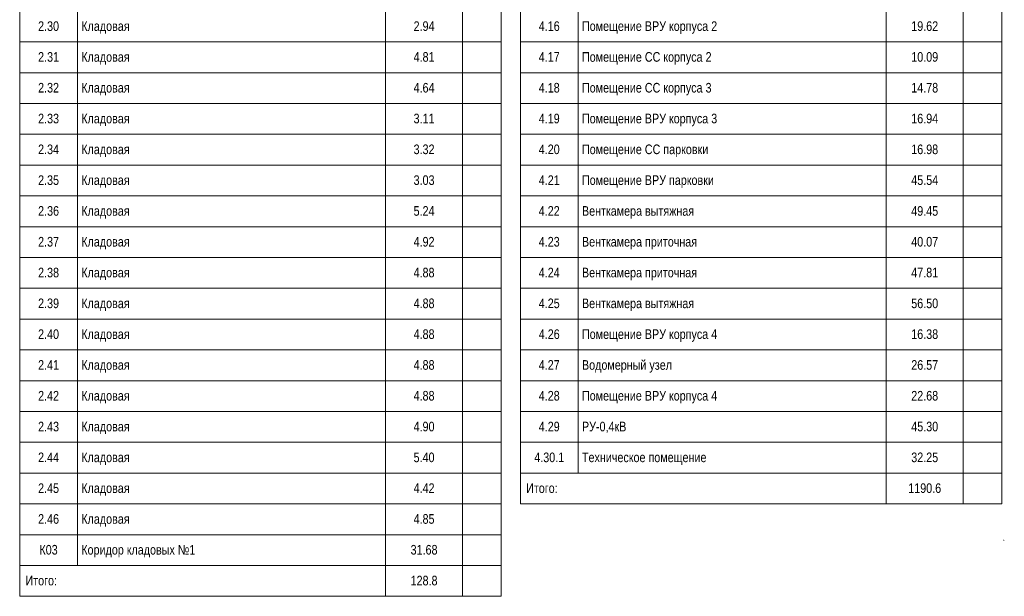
# Model space of a CAD drawing. Header units: millimetres. Extents: x -32229 to 170644, y -13689 to 125138.
# Tile 224 of 256: x 144951 to 170517, y 1063 to 16039. Entities that reach past the tile are written whole.
import ezdxf

# ---------------------------------------------------------------- set-up
doc = ezdxf.new("R2010")
doc.units = ezdxf.units.MM
doc.layers.add('$_ЭОМ_Текст', color=7, linetype='Continuous', lineweight=9)
doc.layers.add('G-ANNO-TEXT', color=7, linetype='Continuous', lineweight=9)
doc.layers.add('A-DETL', color=7, linetype='Continuous', lineweight=9, true_color=0x00a600)
doc.layers.add('Экспликация -1 этажа_dwg', color=7, linetype='Continuous', lineweight=9, true_color=0x767676)
doc.styles.add('Arial_4', font='arial.ttf', dxfattribs={"width": 0.8, "height": 250})
doc.styles.add('GOST Common_7', font='GOST_Common.ttf', dxfattribs={"width": 0.9, "height": 2.5})

# ---------------------------------------------------------------- blocks, each defined once
blk = doc.blocks.new('Экспликация -1 этажа_dwg-3012389-Экспликация -1 этаж')
at = {"layer": '$_ЭОМ_Текст', "color": 251, "true_color": 0x666666}
for p, q in [((26815, 23463), (26815, 4263)), ((34815, 23463), (34815, 3463)), ((13815, 21063), (13815, 1863)), ((21815, 21063), (21815, 1063)), ((12315, 15463), (24815, 15463)), ((25315, 15463), (37815, 15463)), ((12315, 14663), (24815, 14663)), ((25315, 14663), (37815, 14663)), ((12315, 13863), (24815, 13863)), ((25315, 13863), (37815, 13863)), ((12315, 13063), (24815, 13063)), ((25315, 13063), (37815, 13063)), ((12315, 12263), (24815, 12263)), ((25315, 12263), (37815, 12263)), ((12315, 11463), (24815, 11463)), ((25315, 11463), (37815, 11463)), ((12315, 10663), (24815, 10663)), ((25315, 10663), (37815, 10663)), ((12315, 9863), (24815, 9863)), ((25315, 9863), (37815, 9863)), ((12315, 9063), (24815, 9063)), ((25315, 9063), (37815, 9063)), ((12315, 8263), (24815, 8263)), ((25315, 8263), (37815, 8263)), ((12315, 7463), (24815, 7463)), ((25315, 7463), (37815, 7463)), ((12315, 6663), (24815, 6663)), ((25315, 6663), (37815, 6663)), ((12315, 5863), (24815, 5863)), ((25315, 5863), (37815, 5863)), ((12315, 5063), (24815, 5063)), ((25315, 5063), (37815, 5063)), ((12315, 4263), (24815, 4263)), ((25315, 4263), (37815, 4263)), ((12315, 3463), (24815, 3463)), ((12315, 2663), (24815, 2663)), ((12315, 1863), (24815, 1863))]:
    blk.add_line(p, q, dxfattribs=at)
at = {"layer": '$_ЭОМ_Текст', "color": 251, "true_color": 0x666666, "flags": 128}
for points in [[(23815, 49463), (23815, 47463), (23815, 43463), (23815, 21863), (23815, 1063)], [(36815, 49463), (36815, 47463), (36815, 24263), (36815, 3463)]]:
    blk.add_lwpolyline(points, dxfattribs=at)
for points in [[(37815, 24263), (25315, 24263), (25315, 3463), (37815, 3463), (37815, 24263), (25315, 24263), (25315, 47463), (37815, 47463)], [(24815, 21863), (12315, 21863), (12315, 1063), (24815, 1063), (24815, 21863), (12315, 21863), (12315, 43463), (24815, 43463)]]:
    blk.add_lwpolyline(points, close=True, dxfattribs=at)
at = {"layer": '$_ЭОМ_Текст', "color": 251, "true_color": 0x666666, "char_height": 250, "line_spacing_factor": 0.941778, "style": 'Arial_4'}
for s, insert, width, attachment_point in [('2.30', (13065, 15997), 642.76, 2), ('Кладовая', (13915, 15997), 1481.4, 1), ('2.94', (22815, 15997), 642.76, 2), ('4.16', (26065, 15997), 642.76, 2), ('Помещение ВРУ корпуса 2', (26915, 15997), 4153.44, 1), ('19.62', (35815, 15997), 826.4, 2), ('2.31', (13065, 15197), 642.76, 2), ('Кладовая', (13915, 15197), 1481.4, 1), ('4.81', (22815, 15197), 642.76, 2), ('4.17', (26065, 15197), 642.76, 2), ('Помещение СС корпуса 2', (26915, 15197), 3978.98, 1), ('10.09', (35815, 15197), 826.4, 2), ('2.32', (13065, 14397), 642.76, 2), ('Кладовая', (13915, 14397), 1481.4, 1), ('4.64', (22815, 14397), 642.76, 2), ('4.18', (26065, 14397), 642.76, 2), ('Помещение СС корпуса 3', (26915, 14397), 3978.98, 1), ('14.78', (35815, 14397), 826.4, 2), ('2.33', (13065, 13597), 642.76, 2), ('Кладовая', (13915, 13597), 1481.4, 1), ('3.11', (22815, 13597), 642.76, 2), ('4.19', (26065, 13597), 642.76, 2), ('Помещение ВРУ корпуса 3', (26915, 13597), 4153.44, 1), ('16.94', (35815, 13597), 826.4, 2), ('2.34', (13065, 12797), 642.76, 2), ('Кладовая', (13915, 12797), 1481.4, 1), ('3.32', (22815, 12797), 642.76, 2), ('4.20', (26065, 12797), 642.76, 2), ('Помещение СС парковки', (26915, 12797), 3874.91, 1), ('16.98', (35815, 12797), 826.4, 2), ('2.35', (13065, 11997), 642.76, 2), ('Кладовая', (13915, 11997), 1481.4, 1), ('3.03', (22815, 11997), 642.76, 2), ('4.21', (26065, 11997), 642.76, 2), ('Помещение ВРУ парковки', (26915, 11997), 4049.38, 1), ('45.54', (35815, 11997), 826.4, 2), ('2.36', (13065, 11197), 642.76, 2), ('Кладовая', (13915, 11197), 1481.4, 1), ('5.24', (22815, 11197), 642.76, 2), ('4.22', (26065, 11197), 642.76, 2), ('Венткамера вытяжная', (26915, 11197), 3440.29, 1), ('49.45', (35815, 11197), 826.4, 2), ('2.37', (13065, 10397), 642.76, 2), ('Кладовая', (13915, 10397), 1481.4, 1), ('4.92', (22815, 10397), 642.76, 2), ('4.23', (26065, 10397), 642.76, 2), ('Венткамера приточная', (26915, 10397), 3529.05, 1), ('40.07', (35815, 10397), 826.4, 2), ('2.38', (13065, 9597), 642.76, 2), ('Кладовая', (13915, 9597), 1481.4, 1), ('4.88', (22815, 9597), 642.76, 2), ('4.24', (26065, 9597), 642.76, 2), ('Венткамера приточная', (26915, 9597), 3529.05, 1), ('47.81', (35815, 9597), 826.4, 2), ('2.39', (13065, 8797), 642.76, 2), ('Кладовая', (13915, 8797), 1481.4, 1), ('4.88', (22815, 8797), 642.76, 2), ('4.25', (26065, 8797), 642.76, 2), ('Венткамера вытяжная', (26915, 8797), 3440.29, 1), ('56.50', (35815, 8797), 826.4, 2), ('2.40', (13065, 7997), 642.76, 2), ('Кладовая', (13915, 7997), 1481.4, 1), ('4.88', (22815, 7997), 642.76, 2), ('4.26', (26065, 7997), 642.76, 2), ('Помещение ВРУ корпуса 4', (26915, 7997), 4153.44, 1), ('16.38', (35815, 7997), 826.4, 2), ('2.41', (13065, 7197), 642.76, 2), ('Кладовая', (13915, 7197), 1481.4, 1), ('4.88', (22815, 7197), 642.76, 2), ('4.27', (26065, 7197), 642.76, 2), ('Водомерный узел', (26915, 7197), 2766.92, 1), ('26.57', (35815, 7197), 826.4, 2), ('2.42', (13065, 6397), 642.76, 2), ('Кладовая', (13915, 6397), 1481.4, 1), ('4.88', (22815, 6397), 642.76, 2), ('4.28', (26065, 6397), 642.76, 2), ('Помещение ВРУ корпуса 4', (26915, 6397), 4153.44, 1), ('22.68', (35815, 6397), 826.4, 2), ('2.43', (13065, 5597), 642.76, 2), ('Кладовая', (13915, 5597), 1481.4, 1), ('4.90', (22815, 5597), 642.76, 2), ('4.29', (26065, 5597), 642.76, 2), ('РУ-0,4кВ', (26915, 5597), 1365.1, 1), ('45.30', (35815, 5597), 826.4, 2), ('2.44', (13065, 4797), 642.76, 2), ('Кладовая', (13915, 4797), 1481.4, 1), ('5.40', (22815, 4797), 642.76, 2), ('4.30.1', (26065, 4797), 918.23, 2), ('Техническое помещение', (26915, 4797), 3819.82, 1), ('32.25', (35815, 4797), 826.4, 2), ('2.45', (13065, 3997), 642.76, 2), ('Кладовая', (13915, 3997), 1481.4, 1), ('4.42', (22815, 3997), 642.76, 2), ('Итого:', (25465, 3997), 967.2, 1), ('1190.6', (35815, 3997), 1010.05, 2), ('2.46', (13065, 3197), 642.76, 2), ('Кладовая', (13915, 3197), 1481.4, 1), ('4.85', (22815, 3197), 642.76, 2), ('К03', (13065, 2397), 560.12, 2), ('Коридор кладовых №1', (13915, 2397), 3501.5, 1), ('31.68', (22815, 2397), 826.4, 2), ('Итого:', (12465, 1597), 967.2, 1), ('128.8', (22815, 1597), 826.4, 2)]:
    blk.add_mtext(s, dxfattribs=dict(at, insert=insert, width=width, attachment_point=attachment_point))

msp = doc.modelspace()

# ---------------------------------------------------------------- linework, layer by layer
at = {"layer": 'A-DETL', "color": 5, "true_color": 0x0000ff}
msp.add_line((170500, 2519.2), (170500.9, 2518.6), dxfattribs=at)
for points, knots in [([(170497, 2522), (170497, 2522.1), (170496.9, 2522.5), (170496.6, 2522.4), (170496.3, 2522.1), (170496.1, 2521.9), (170496, 2521.7), (170496.1, 2521.2), (170496.3, 2521.6), (170496.1, 2521.9), (170495.9, 2521.7), (170495.8, 2521.2), (170495.6, 2520.9), (170495.6, 2520.6), (170495.5, 2520.2), (170495.5, 2519.8), (170495.4, 2519.3), (170495.4, 2518.9), (170495.6, 2518.6), (170495.9, 2518.4), (170496.2, 2518.6), (170496.4, 2518.8)], [0, 0, 0, 0, 0.001561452, 0.002373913, 0.003186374, 0.004262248, 0.005338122, 0.005764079, 0.007204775, 0.007866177, 0.008897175, 0.009928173, 0.011033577, 0.01213898, 0.01353242, 0.01492586, 0.016521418, 0.018116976, 0.018942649, 0.019768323, 0.021640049, 0.021640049, 0.021640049, 0.021640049]), ([(170496.8, 2519.8), (170496.8, 2519.7), (170496.9, 2519.3), (170496.9, 2518.8), (170497, 2518.4), (170497, 2518.2), (170496.9, 2518.4), (170496.9, 2518.7), (170496.9, 2519), (170497, 2518.9), (170497.3, 2518.8), (170497.5, 2518.8), (170497.7, 2518.9), (170497.8, 2519.2), (170497.9, 2519.6), (170497.9, 2519.4), (170497.8, 2519.1), (170497.8, 2518.9), (170497.9, 2518.7), (170498.1, 2518.6), (170498.3, 2518.6), (170498.6, 2518.6), (170498.7, 2518.7), (170498.9, 2518.9), (170498.9, 2519.1), (170499, 2519.5), (170498.9, 2519.2), (170499, 2518.9), (170499, 2518.7), (170499.1, 2518.5), (170499.3, 2518.5), (170499.5, 2518.5), (170499.7, 2518.6), (170499.9, 2518.7), (170500, 2518.9), (170500, 2519.1), (170500, 2519.3), (170500.1, 2519.5), (170500, 2519.7), (170500, 2519.8), (170499.9, 2520), (170499.7, 2520.1), (170499.5, 2520.1), (170499.3, 2519.8), (170499.3, 2519.6), (170499.4, 2519.4)], [0, 0, 0, 0, 0.001294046, 0.002588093, 0.003235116, 0.004205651, 0.005477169, 0.006079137, 0.006681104, 0.007584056, 0.008235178, 0.008804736, 0.009374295, 0.010246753, 0.010891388, 0.012180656, 0.012640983, 0.013364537, 0.014154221, 0.014797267, 0.015440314, 0.016136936, 0.016833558, 0.017356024, 0.01787849, 0.018351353, 0.019661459, 0.0200997, 0.020609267, 0.021373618, 0.022137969, 0.022942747, 0.02354633, 0.024298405, 0.024849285, 0.025400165, 0.025951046, 0.026568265, 0.027185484, 0.027802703, 0.028419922, 0.029010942, 0.029761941, 0.030575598, 0.031827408, 0.031827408, 0.031827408, 0.031827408]), ([(170501.2, 2519.8), (170501.2, 2519.7), (170501, 2519.6), (170501.1, 2519.2), (170501.1, 2518.7), (170501.6, 2518.2), (170502, 2518.6), (170502, 2519.1), (170501.9, 2520.6), (170501.9, 2518.9), (170502.1, 2518.3), (170502.2, 2518.1), (170501.7, 2518), (170502.7, 2519.5), (170502.8, 2520.4), (170503.4, 2522), (170503.4, 2524.6), (170502.4, 2522.4), (170502.5, 2520.8), (170502.4, 2518.5), (170502.6, 2516.8), (170502.7, 2515.8), (170502.5, 2515.3), (170501.8, 2516.7), (170501.9, 2517.3), (170501.8, 2518.1), (170502.5, 2518), (170503.2, 2518.8), (170503.9, 2520), (170504.3, 2521.2), (170504.7, 2522.4), (170504.8, 2523.2), (170504.4, 2524.4), (170503.9, 2521.6), (170503.7, 2520.4), (170503.2, 2518.2), (170503.3, 2517.3), (170503.4, 2517)], [0, 0, 0, 0, 0.1713934, 0.462094, 1.1557371, 1.720369, 2.1344757, 2.5815547, 3.4137284, 4.7274632, 4.9551971, 5.268252, 5.3861227, 5.9747344, 8.2758161, 9.7098525, 11.3794575, 12.7385587, 14.0858502, 16.758326, 19.4004923, 19.4583999, 19.7018981, 20.6588855, 22.0059259, 22.2117867, 22.7464136, 23.5203457, 25.302356, 26.7089622, 27.5323647, 28.93512, 29.4305176, 30.4520045, 33.8455506, 35.5980427, 36.6598002, 36.6598002, 36.6598002, 36.6598002])]:
    msp.add_open_spline(points, degree=3, knots=knots, dxfattribs=at)

# ---------------------------------------------------------------- block references
at = {"layer": 'Экспликация -1 этажа_dwg', "color": 251, "true_color": 0x666666}
msp.add_blockref('Экспликация -1 этажа_dwg-3012389-Экспликация -1 этаж', (132635.5, 0), dxfattribs=at)

# ---------------------------------------------------------------- texts
at = {"layer": 'G-ANNO-TEXT', "char_height": 2.5, "attachment_point": 1, "line_spacing_factor": 1.022766, "style": 'GOST Common_7'}
for s, insert, width in [('\\pt3.6,7.2,10.8,14.4,18,21.6,25.2,28.8,32.4,36,39.6,43.2,46.8,50.4,54,57.6,61.2,64.8,68.4,72,75.6,79.2,82.8,86.4,90,93.6,97.2,100.8,104.4,108,111.6,115.2;6', (170456.7, 2521.5), 1.682), ('\\pt3.6,7.2,10.8,14.4,18,21.6,25.2,28.8,32.4,36,39.6,43.2,46.8,50.4,54,57.6,61.2,64.8,68.4,72,75.6,79.2,82.8,86.4,90,93.6,97.2,100.8,104.4,108,111.6,115.2;-', (170466.7, 2521.5), 1.682), ('\\pt3.6,7.2,10.8,14.4,18,21.6,25.2,28.8,32.4,36,39.6,43.2,46.8,50.4,54,57.6,61.2,64.8,68.4,72,75.6,79.2,82.8,86.4,90,93.6,97.2,100.8,104.4,108,111.6,115.2;Зам.', (170474.6, 2521.5), 6.072), ('\\pt3.6,7.2,10.8,14.4,18,21.6,25.2,28.8,32.4,36,39.6,43.2,46.8,50.4,54,57.6,61.2,64.8,68.4,72,75.6,79.2,82.8,86.4,90,93.6,97.2,100.8,104.4,108,111.6,115.2;64/25', (170483.6, 2521.5), 8.363), ('\\pt3.6,7.2,10.8,14.4,18,21.6,25.2,28.8,32.4,36,39.6,43.2,46.8,50.4,54,57.6,61.2,64.8,68.4,72,75.6,79.2,82.8,86.4,90,93.6,97.2,100.8,104.4,108,111.6,115.2;03.25', (170508.9, 2521.5), 7.217)]:
    msp.add_mtext(s, dxfattribs=dict(at, insert=insert, width=width))

doc.saveas('drawing.dxf')
